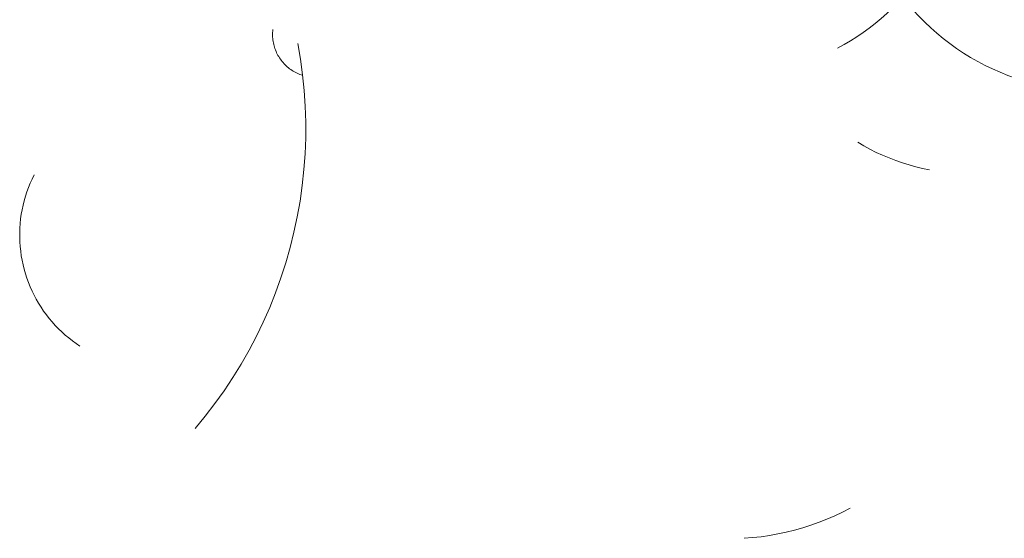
# Model space of a CAD drawing. Header units: millimetres. Extents: x -1459 to 125, y -3469 to 122.
# Tile 62 of 199: x -198 to -186, y -2963 to -2956. Entities that reach past the tile are written whole.
import ezdxf

# ---------------------------------------------------------------- set-up
doc = ezdxf.new("R2010")
doc.units = ezdxf.units.MM
doc.header["$MEASUREMENT"] = 0
doc.layers.add('Layer 1', color=7, linetype='Continuous')

msp = doc.modelspace()

# ---------------------------------------------------------------- linework, layer by layer
at = {"layer": 'Layer 1', "color": 5, "lineweight": 9}
for points, knots in [([(-187.9464, -2956.6732), (-187.9464, -2956.6732), (-187.8628, -2956.6277), (-187.8628, -2956.6277), (-187.8628, -2956.6277), (-187.7808, -2956.5796), (-187.7808, -2956.5796), (-187.7808, -2956.5796), (-187.7004, -2956.5288), (-187.7004, -2956.5288), (-187.7004, -2956.5288), (-187.6217, -2956.4754), (-187.6217, -2956.4754), (-187.6217, -2956.4754), (-187.5448, -2956.4195), (-187.5448, -2956.4195), (-187.5448, -2956.4195), (-187.4698, -2956.361), (-187.4698, -2956.361), (-187.4698, -2956.361), (-187.3967, -2956.3002), (-187.3967, -2956.3002), (-187.3967, -2956.3002), (-187.3256, -2956.237), (-187.3256, -2956.237), (-187.3256, -2956.237), (-187.2566, -2956.1715), (-187.2566, -2956.1715), (-187.2566, -2956.1715), (-187.1899, -2956.1038), (-187.1899, -2956.1038), (-187.1899, -2956.1038), (-187.1253, -2956.0339), (-187.1253, -2956.0339), (-187.1253, -2956.0339), (-187.0601, -2956.1151), (-187.0601, -2956.1151), (-187.0601, -2956.1151), (-186.9921, -2956.1941), (-186.9921, -2956.1941), (-186.9921, -2956.1941), (-186.9215, -2956.2707), (-186.9215, -2956.2707), (-186.9215, -2956.2707), (-186.8484, -2956.3448), (-186.8484, -2956.3448), (-186.8484, -2956.3448), (-186.7727, -2956.4164), (-186.7727, -2956.4164), (-186.7727, -2956.4164), (-186.6946, -2956.4854), (-186.6946, -2956.4854), (-186.6946, -2956.4854), (-186.6143, -2956.5517), (-186.6143, -2956.5517), (-186.6143, -2956.5517), (-186.5317, -2956.6152), (-186.5317, -2956.6152), (-186.5317, -2956.6152), (-186.447, -2956.6759), (-186.447, -2956.6759), (-186.447, -2956.6759), (-186.3603, -2956.7337), (-186.3603, -2956.7337), (-186.3603, -2956.7337), (-186.2717, -2956.7884), (-186.2717, -2956.7884), (-186.2717, -2956.7884), (-186.1813, -2956.8402), (-186.1813, -2956.8402), (-186.1813, -2956.8402), (-186.0891, -2956.8888), (-186.0891, -2956.8888), (-186.0891, -2956.8888), (-185.9954, -2956.9342), (-185.9954, -2956.9342), (-185.9954, -2956.9342), (-185.9002, -2956.9764), (-185.9002, -2956.9764), (-185.9002, -2956.9764), (-185.8035, -2957.0154), (-185.8035, -2957.0154), (-185.8035, -2957.0154), (-185.7056, -2957.051), (-185.7056, -2957.051), (-185.7056, -2957.051), (-185.6066, -2957.0833), (-185.6066, -2957.0833), (-185.6066, -2957.0833), (-185.5065, -2957.1122), (-185.5065, -2957.1122), (-185.5065, -2957.1122), (-185.4055, -2957.1377), (-185.4055, -2957.1377), (-185.4055, -2957.1377), (-185.3037, -2957.1597), (-185.3037, -2957.1597), (-185.3037, -2957.1597), (-185.2012, -2957.1783), (-185.2012, -2957.1783), (-185.2012, -2957.1783), (-185.0981, -2957.1933), (-185.0981, -2957.1933), (-185.0981, -2957.1933), (-184.9945, -2957.2048), (-184.9945, -2957.2048), (-184.9945, -2957.2048), (-184.8907, -2957.2128), (-184.8907, -2957.2128), (-184.8907, -2957.2128), (-184.7866, -2957.2173), (-184.7866, -2957.2173), (-184.7866, -2957.2173), (-184.6824, -2957.2182), (-184.6824, -2957.2182), (-184.6824, -2957.2182), (-184.5783, -2957.2155), (-184.5783, -2957.2155), (-184.5783, -2957.2155), (-181.1194, -2957.289), (-181.1194, -2957.289)], [0, 0, 0, 0, 0.025, 0.025, 0.025, 0.05, 0.05, 0.05, 0.075, 0.075, 0.075, 0.1, 0.1, 0.1, 0.125, 0.125, 0.125, 0.15, 0.15, 0.15, 0.175, 0.175, 0.175, 0.2, 0.2, 0.2, 0.225, 0.225, 0.225, 0.25, 0.25, 0.25, 0.275, 0.275, 0.275, 0.3, 0.3, 0.3, 0.325, 0.325, 0.325, 0.35, 0.35, 0.35, 0.375, 0.375, 0.375, 0.4, 0.4, 0.4, 0.425, 0.425, 0.425, 0.45, 0.45, 0.45, 0.475, 0.475, 0.475, 0.5, 0.5, 0.5, 0.525, 0.525, 0.525, 0.55, 0.55, 0.55, 0.575, 0.575, 0.575, 0.6, 0.6, 0.6, 0.625, 0.625, 0.625, 0.65, 0.65, 0.65, 0.675, 0.675, 0.675, 0.7, 0.7, 0.7, 0.725, 0.725, 0.725, 0.75, 0.75, 0.75, 0.775, 0.775, 0.775, 0.8, 0.8, 0.8, 0.825, 0.825, 0.825, 0.85, 0.85, 0.85, 0.875, 0.875, 0.875, 0.9, 0.9, 0.9, 0.925, 0.925, 0.925, 0.95, 0.95, 0.95, 0.975, 0.975, 0.975, 1, 1, 1, 1]), ([(-194.6701, -2957.0153), (-194.6701, -2957.0153), (-194.6878, -2957.0094), (-194.6878, -2957.0094), (-194.6878, -2957.0094), (-194.7053, -2957.003), (-194.7053, -2957.003), (-194.7053, -2957.003), (-194.7226, -2956.996), (-194.7226, -2956.996), (-194.7226, -2956.996), (-194.7396, -2956.9884), (-194.7396, -2956.9884), (-194.7396, -2956.9884), (-194.7563, -2956.9802), (-194.7563, -2956.9802), (-194.7563, -2956.9802), (-194.7728, -2956.9714), (-194.7728, -2956.9714), (-194.7728, -2956.9714), (-194.7889, -2956.962), (-194.7889, -2956.962), (-194.7889, -2956.962), (-194.8047, -2956.9521), (-194.8047, -2956.9521), (-194.8047, -2956.9521), (-194.8202, -2956.9417), (-194.8202, -2956.9417), (-194.8202, -2956.9417), (-194.8352, -2956.9307), (-194.8352, -2956.9307), (-194.8352, -2956.9307), (-194.8499, -2956.9193), (-194.8499, -2956.9193), (-194.8499, -2956.9193), (-194.8642, -2956.9073), (-194.8642, -2956.9073), (-194.8642, -2956.9073), (-194.8781, -2956.8948), (-194.8781, -2956.8948), (-194.8781, -2956.8948), (-194.8915, -2956.8819), (-194.8915, -2956.8819), (-194.8915, -2956.8819), (-194.9045, -2956.8685), (-194.9045, -2956.8685), (-194.9045, -2956.8685), (-194.917, -2956.8546), (-194.917, -2956.8546), (-194.917, -2956.8546), (-194.929, -2956.8403), (-194.929, -2956.8403), (-194.929, -2956.8403), (-194.9405, -2956.8257), (-194.9405, -2956.8257), (-194.9405, -2956.8257), (-194.9515, -2956.8106), (-194.9515, -2956.8106), (-194.9515, -2956.8106), (-194.9619, -2956.7952), (-194.9619, -2956.7952), (-194.9619, -2956.7952), (-194.9719, -2956.7794), (-194.9719, -2956.7794), (-194.9719, -2956.7794), (-194.9812, -2956.7633), (-194.9812, -2956.7633), (-194.9812, -2956.7633), (-194.99, -2956.7468), (-194.99, -2956.7468), (-194.99, -2956.7468), (-194.9983, -2956.7301), (-194.9983, -2956.7301), (-194.9983, -2956.7301), (-195.0059, -2956.7131), (-195.0059, -2956.7131), (-195.0059, -2956.7131), (-195.013, -2956.6958), (-195.013, -2956.6958), (-195.013, -2956.6958), (-195.0194, -2956.6783), (-195.0194, -2956.6783), (-195.0194, -2956.6783), (-195.0253, -2956.6606), (-195.0253, -2956.6606), (-195.0253, -2956.6606), (-195.0305, -2956.6427), (-195.0305, -2956.6427), (-195.0305, -2956.6427), (-195.0351, -2956.6247), (-195.0351, -2956.6247), (-195.0351, -2956.6247), (-195.0391, -2956.6064), (-195.0391, -2956.6064), (-195.0391, -2956.6064), (-195.0424, -2956.5881), (-195.0424, -2956.5881), (-195.0424, -2956.5881), (-195.0451, -2956.5697), (-195.0451, -2956.5697), (-195.0451, -2956.5697), (-195.0472, -2956.5511), (-195.0472, -2956.5511), (-195.0472, -2956.5511), (-195.0486, -2956.5325), (-195.0486, -2956.5325), (-195.0486, -2956.5325), (-195.0494, -2956.5139), (-195.0494, -2956.5139), (-195.0494, -2956.5139), (-195.0495, -2956.4953), (-195.0495, -2956.4953), (-195.0495, -2956.4953), (-195.049, -2956.4766), (-195.049, -2956.4766), (-195.049, -2956.4766), (-195.0479, -2956.458), (-195.0479, -2956.458), (-195.0479, -2956.458), (-195.0461, -2956.4394), (-195.0461, -2956.4394)], [0, 0, 0, 0, 0.025, 0.025, 0.025, 0.05, 0.05, 0.05, 0.075, 0.075, 0.075, 0.1, 0.1, 0.1, 0.125, 0.125, 0.125, 0.15, 0.15, 0.15, 0.175, 0.175, 0.175, 0.2, 0.2, 0.2, 0.225, 0.225, 0.225, 0.25, 0.25, 0.25, 0.275, 0.275, 0.275, 0.3, 0.3, 0.3, 0.325, 0.325, 0.325, 0.35, 0.35, 0.35, 0.375, 0.375, 0.375, 0.4, 0.4, 0.4, 0.425, 0.425, 0.425, 0.45, 0.45, 0.45, 0.475, 0.475, 0.475, 0.5, 0.5, 0.5, 0.525, 0.525, 0.525, 0.55, 0.55, 0.55, 0.575, 0.575, 0.575, 0.6, 0.6, 0.6, 0.625, 0.625, 0.625, 0.65, 0.65, 0.65, 0.675, 0.675, 0.675, 0.7, 0.7, 0.7, 0.725, 0.725, 0.725, 0.75, 0.75, 0.75, 0.775, 0.775, 0.775, 0.8, 0.8, 0.8, 0.825, 0.825, 0.825, 0.85, 0.85, 0.85, 0.875, 0.875, 0.875, 0.9, 0.9, 0.9, 0.925, 0.925, 0.925, 0.95, 0.95, 0.95, 0.975, 0.975, 0.975, 1, 1, 1, 1]), ([(-194.7309, -2956.6129), (-194.7309, -2956.6129), (-194.6976, -2956.8093), (-194.6976, -2956.8093), (-194.6976, -2956.8093), (-194.6711, -2957.0068), (-194.6711, -2957.0068), (-194.6711, -2957.0068), (-194.6513, -2957.205), (-194.6513, -2957.205), (-194.6513, -2957.205), (-194.6383, -2957.4039), (-194.6383, -2957.4039), (-194.6383, -2957.4039), (-194.6322, -2957.603), (-194.6322, -2957.603), (-194.6322, -2957.603), (-194.6329, -2957.8022), (-194.6329, -2957.8022), (-194.6329, -2957.8022), (-194.6405, -2958.0013), (-194.6405, -2958.0013), (-194.6405, -2958.0013), (-194.6548, -2958.2001), (-194.6548, -2958.2001), (-194.6548, -2958.2001), (-194.676, -2958.3982), (-194.676, -2958.3982), (-194.676, -2958.3982), (-194.7039, -2958.5955), (-194.7039, -2958.5955), (-194.7039, -2958.5955), (-194.7386, -2958.7917), (-194.7386, -2958.7917), (-194.7386, -2958.7917), (-194.7801, -2958.9865), (-194.7801, -2958.9865), (-194.7801, -2958.9865), (-194.8281, -2959.1799), (-194.8281, -2959.1799), (-194.8281, -2959.1799), (-194.8828, -2959.3715), (-194.8828, -2959.3715), (-194.8828, -2959.3715), (-194.944, -2959.5611), (-194.944, -2959.5611), (-194.944, -2959.5611), (-195.0117, -2959.7485), (-195.0117, -2959.7485), (-195.0117, -2959.7485), (-195.0858, -2959.9335), (-195.0858, -2959.9335), (-195.0858, -2959.9335), (-195.1661, -2960.1158), (-195.1661, -2960.1158), (-195.1661, -2960.1158), (-195.2527, -2960.2952), (-195.2527, -2960.2952), (-195.2527, -2960.2952), (-195.3454, -2960.4716), (-195.3454, -2960.4716), (-195.3454, -2960.4716), (-195.4441, -2960.6447), (-195.4441, -2960.6447), (-195.4441, -2960.6447), (-195.5486, -2960.8143), (-195.5486, -2960.8143), (-195.5486, -2960.8143), (-195.6589, -2960.9802), (-195.6589, -2960.9802), (-195.6589, -2960.9802), (-195.7748, -2961.1423), (-195.7748, -2961.1423), (-195.7748, -2961.1423), (-195.8963, -2961.3003), (-195.8963, -2961.3003), (-195.8963, -2961.3003), (-196.023, -2961.454), (-196.023, -2961.454)], [0, 0, 0, 0, 0.0384615, 0.0384615, 0.0384615, 0.0769231, 0.0769231, 0.0769231, 0.1153846, 0.1153846, 0.1153846, 0.1538462, 0.1538462, 0.1538462, 0.1923077, 0.1923077, 0.1923077, 0.2307692, 0.2307692, 0.2307692, 0.2692308, 0.2692308, 0.2692308, 0.3076923, 0.3076923, 0.3076923, 0.3461538, 0.3461538, 0.3461538, 0.3846154, 0.3846154, 0.3846154, 0.4230769, 0.4230769, 0.4230769, 0.4615385, 0.4615385, 0.4615385, 0.5, 0.5, 0.5, 0.5384615, 0.5384615, 0.5384615, 0.5769231, 0.5769231, 0.5769231, 0.6153846, 0.6153846, 0.6153846, 0.6538462, 0.6538462, 0.6538462, 0.6923077, 0.6923077, 0.6923077, 0.7307692, 0.7307692, 0.7307692, 0.7692308, 0.7692308, 0.7692308, 0.8076923, 0.8076923, 0.8076923, 0.8461538, 0.8461538, 0.8461538, 0.8846154, 0.8846154, 0.8846154, 0.9230769, 0.9230769, 0.9230769, 0.9615385, 0.9615385, 0.9615385, 1, 1, 1, 1]), ([(-187.6909, -2957.8564), (-187.6909, -2957.8564), (-187.6145, -2957.901), (-187.6145, -2957.901), (-187.6145, -2957.901), (-187.5368, -2957.943), (-187.5368, -2957.943), (-187.5368, -2957.943), (-187.4577, -2957.9825), (-187.4577, -2957.9825), (-187.4577, -2957.9825), (-187.3773, -2958.0194), (-187.3773, -2958.0194), (-187.3773, -2958.0194), (-187.2958, -2958.0537), (-187.2958, -2958.0537), (-187.2958, -2958.0537), (-187.2133, -2958.0853), (-187.2133, -2958.0853), (-187.2133, -2958.0853), (-187.1297, -2958.1142), (-187.1297, -2958.1142), (-187.1297, -2958.1142), (-187.0453, -2958.1403), (-187.0453, -2958.1403), (-187.0453, -2958.1403), (-186.96, -2958.1637), (-186.96, -2958.1637), (-186.96, -2958.1637), (-186.8741, -2958.1843), (-186.8741, -2958.1843), (-186.8741, -2958.1843), (-186.7875, -2958.2021), (-186.7875, -2958.2021)], [0, 0, 0, 0, 0.0909091, 0.0909091, 0.0909091, 0.1818182, 0.1818182, 0.1818182, 0.2727273, 0.2727273, 0.2727273, 0.3636364, 0.3636364, 0.3636364, 0.4545455, 0.4545455, 0.4545455, 0.5454545, 0.5454545, 0.5454545, 0.6363636, 0.6363636, 0.6363636, 0.7272727, 0.7272727, 0.7272727, 0.8181818, 0.8181818, 0.8181818, 0.9090909, 0.9090909, 0.9090909, 1, 1, 1, 1]), ([(-198.0488, -2958.2659), (-198.0488, -2958.2659), (-198.0743, -2958.3181), (-198.0743, -2958.3181), (-198.0743, -2958.3181), (-198.0978, -2958.3713), (-198.0978, -2958.3713), (-198.0978, -2958.3713), (-198.1196, -2958.4252), (-198.1196, -2958.4252), (-198.1196, -2958.4252), (-198.1394, -2958.4798), (-198.1394, -2958.4798), (-198.1394, -2958.4798), (-198.1573, -2958.5352), (-198.1573, -2958.5352), (-198.1573, -2958.5352), (-198.1733, -2958.591), (-198.1733, -2958.591), (-198.1733, -2958.591), (-198.1873, -2958.6475), (-198.1873, -2958.6475), (-198.1873, -2958.6475), (-198.1994, -2958.7043), (-198.1994, -2958.7043), (-198.1994, -2958.7043), (-198.2094, -2958.7616), (-198.2094, -2958.7616), (-198.2094, -2958.7616), (-198.2175, -2958.8192), (-198.2175, -2958.8192), (-198.2175, -2958.8192), (-198.2235, -2958.877), (-198.2235, -2958.877), (-198.2235, -2958.877), (-198.2275, -2958.935), (-198.2275, -2958.935), (-198.2275, -2958.935), (-198.2295, -2958.9931), (-198.2295, -2958.9931), (-198.2295, -2958.9931), (-198.2295, -2959.0512), (-198.2295, -2959.0512), (-198.2295, -2959.0512), (-198.2274, -2959.1093), (-198.2274, -2959.1093), (-198.2274, -2959.1093), (-198.2233, -2959.1673), (-198.2233, -2959.1673), (-198.2233, -2959.1673), (-198.2172, -2959.2251), (-198.2172, -2959.2251), (-198.2172, -2959.2251), (-198.2091, -2959.2827), (-198.2091, -2959.2827), (-198.2091, -2959.2827), (-198.199, -2959.3399), (-198.199, -2959.3399), (-198.199, -2959.3399), (-198.1869, -2959.3968), (-198.1869, -2959.3968), (-198.1869, -2959.3968), (-198.1728, -2959.4532), (-198.1728, -2959.4532), (-198.1728, -2959.4532), (-198.1568, -2959.5091), (-198.1568, -2959.5091), (-198.1568, -2959.5091), (-198.1388, -2959.5644), (-198.1388, -2959.5644), (-198.1388, -2959.5644), (-198.1189, -2959.619), (-198.1189, -2959.619), (-198.1189, -2959.619), (-198.0971, -2959.6729), (-198.0971, -2959.6729), (-198.0971, -2959.6729), (-198.0734, -2959.726), (-198.0734, -2959.726), (-198.0734, -2959.726), (-198.0479, -2959.7783), (-198.0479, -2959.7783), (-198.0479, -2959.7783), (-198.0206, -2959.8296), (-198.0206, -2959.8296), (-198.0206, -2959.8296), (-197.9916, -2959.8799), (-197.9916, -2959.8799), (-197.9916, -2959.8799), (-197.9608, -2959.9292), (-197.9608, -2959.9292), (-197.9608, -2959.9292), (-197.9283, -2959.9774), (-197.9283, -2959.9774), (-197.9283, -2959.9774), (-197.8941, -2960.0245), (-197.8941, -2960.0245), (-197.8941, -2960.0245), (-197.8583, -2960.0703), (-197.8583, -2960.0703), (-197.8583, -2960.0703), (-197.8209, -2960.1148), (-197.8209, -2960.1148), (-197.8209, -2960.1148), (-197.782, -2960.158), (-197.782, -2960.158), (-197.782, -2960.158), (-197.7417, -2960.1998), (-197.7417, -2960.1998), (-197.7417, -2960.1998), (-197.6999, -2960.2402), (-197.6999, -2960.2402), (-197.6999, -2960.2402), (-197.6567, -2960.2791), (-197.6567, -2960.2791), (-197.6567, -2960.2791), (-197.6121, -2960.3165), (-197.6121, -2960.3165), (-197.6121, -2960.3165), (-197.5663, -2960.3523), (-197.5663, -2960.3523), (-197.5663, -2960.3523), (-197.5193, -2960.3865), (-197.5193, -2960.3865), (-197.5193, -2960.3865), (-197.4711, -2960.4191), (-197.4711, -2960.4191)], [0, 0, 0, 0, 0.0238095, 0.0238095, 0.0238095, 0.047619, 0.047619, 0.047619, 0.0714286, 0.0714286, 0.0714286, 0.0952381, 0.0952381, 0.0952381, 0.1190476, 0.1190476, 0.1190476, 0.1428571, 0.1428571, 0.1428571, 0.1666667, 0.1666667, 0.1666667, 0.1904762, 0.1904762, 0.1904762, 0.2142857, 0.2142857, 0.2142857, 0.2380952, 0.2380952, 0.2380952, 0.2619048, 0.2619048, 0.2619048, 0.2857143, 0.2857143, 0.2857143, 0.3095238, 0.3095238, 0.3095238, 0.3333333, 0.3333333, 0.3333333, 0.3571429, 0.3571429, 0.3571429, 0.3809524, 0.3809524, 0.3809524, 0.4047619, 0.4047619, 0.4047619, 0.4285714, 0.4285714, 0.4285714, 0.452381, 0.452381, 0.452381, 0.4761905, 0.4761905, 0.4761905, 0.5, 0.5, 0.5, 0.5238095, 0.5238095, 0.5238095, 0.547619, 0.547619, 0.547619, 0.5714286, 0.5714286, 0.5714286, 0.5952381, 0.5952381, 0.5952381, 0.6190476, 0.6190476, 0.6190476, 0.6428571, 0.6428571, 0.6428571, 0.6666667, 0.6666667, 0.6666667, 0.6904762, 0.6904762, 0.6904762, 0.7142857, 0.7142857, 0.7142857, 0.7380952, 0.7380952, 0.7380952, 0.7619048, 0.7619048, 0.7619048, 0.7857143, 0.7857143, 0.7857143, 0.8095238, 0.8095238, 0.8095238, 0.8333333, 0.8333333, 0.8333333, 0.8571429, 0.8571429, 0.8571429, 0.8809524, 0.8809524, 0.8809524, 0.9047619, 0.9047619, 0.9047619, 0.9285714, 0.9285714, 0.9285714, 0.952381, 0.952381, 0.952381, 0.9761905, 0.9761905, 0.9761905, 1, 1, 1, 1]), ([(-189.1203, -2962.8351), (-189.1203, -2962.8351), (-189.0132, -2962.8266), (-189.0132, -2962.8266), (-189.0132, -2962.8266), (-188.9063, -2962.8146), (-188.9063, -2962.8146), (-188.9063, -2962.8146), (-188.8, -2962.7991), (-188.8, -2962.7991), (-188.8, -2962.7991), (-188.6942, -2962.7801), (-188.6942, -2962.7801), (-188.6942, -2962.7801), (-188.589, -2962.7577), (-188.589, -2962.7577), (-188.589, -2962.7577), (-188.4847, -2962.7318), (-188.4847, -2962.7318), (-188.4847, -2962.7318), (-188.3813, -2962.7026), (-188.3813, -2962.7026), (-188.3813, -2962.7026), (-188.2788, -2962.67), (-188.2788, -2962.67), (-188.2788, -2962.67), (-188.1775, -2962.6341), (-188.1775, -2962.6341), (-188.1775, -2962.6341), (-188.0774, -2962.5949), (-188.0774, -2962.5949), (-188.0774, -2962.5949), (-187.9787, -2962.5524), (-187.9787, -2962.5524), (-187.9787, -2962.5524), (-187.8814, -2962.5068), (-187.8814, -2962.5068), (-187.8814, -2962.5068), (-187.7856, -2962.458), (-187.7856, -2962.458)], [0, 0, 0, 0, 0.0769231, 0.0769231, 0.0769231, 0.1538462, 0.1538462, 0.1538462, 0.2307692, 0.2307692, 0.2307692, 0.3076923, 0.3076923, 0.3076923, 0.3846154, 0.3846154, 0.3846154, 0.4615385, 0.4615385, 0.4615385, 0.5384615, 0.5384615, 0.5384615, 0.6153846, 0.6153846, 0.6153846, 0.6923077, 0.6923077, 0.6923077, 0.7692308, 0.7692308, 0.7692308, 0.8461538, 0.8461538, 0.8461538, 0.9230769, 0.9230769, 0.9230769, 1, 1, 1, 1])]:
    msp.add_open_spline(points, degree=3, knots=knots, dxfattribs=at)

doc.saveas('drawing.dxf')
